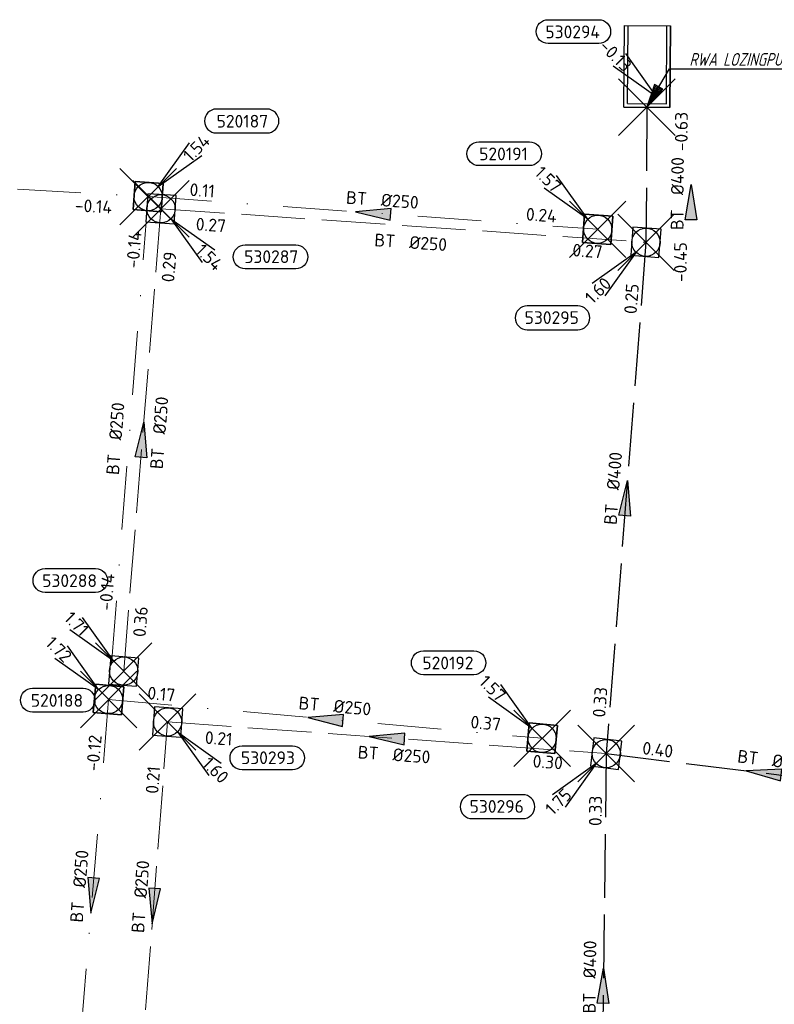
# Model space of a CAD drawing. Header units: metres. Extents: x 153343 to 157271, y 461673 to 467005.
# Tile 90 of 191: x 155305 to 155385, y 464836 to 464940. Entities that reach past the tile are written whole.
import ezdxf
from ezdxf.enums import TextEntityAlignment as Align

# ---------------------------------------------------------------- set-up
doc = ezdxf.new("R2010")
doc.units = ezdxf.units.M
doc.header["$LTSCALE"] = 0.75
doc.header["$PDMODE"] = 3
doc.header["$PDSIZE"] = 3
doc.linetypes.add('RI-HWA_BETON', pattern=[11.4, 9, -2.4])
doc.linetypes.add('RI-VWA_BETON', pattern=[19, 9, -5, 0, -5])
doc.layers.get('0').update_dxf_attribs({"lineweight": 25})
doc.layers.get('defpoints').update_dxf_attribs({"lineweight": 25})
for name, color, linetype in [('B-OI-RI-AANPIJLING', 1, 'Continuous'), ('B-OI-RI-HWA_PUTNUMMER-S @ 0.75', 151, 'Continuous'), ('B-OI-RI-HWA_TRANSPORTLEIDING_BETON_300-G', 151, 'RI-HWA_BETON'), ('B-OI-RI-HWA_TRANSPORTLEIDING_BETON_400-G', 151, 'RI-HWA_BETON'), ('B-OI-RI-VWA_PUTNUMMER-S @ 0.75', 33, 'Continuous')]:
    doc.layers.add(name, color=color, linetype=linetype)
for name, color, linetype, lineweight in [('B-OI-RI-HWA_RIOOLPUT_INSPECTIEPUT-S', 151, 'Continuous', 25), ('B-OI-RI-HWA_STROOMRICHTING-S @ 0.75', 151, 'Continuous', 25), ('B-OI-RI-HWA_TRANSPORTLEIDING_BETON_250-G', 151, 'RI-HWA_BETON', 18), ('B-OI-RI-HWA_UITSTROOMBAK-S @ 0.75', 151, 'Continuous', 25), ('B-OI-RI-VWA_RIOOLPUT_INSPECTIEPUT_BETON-S', 33, 'Continuous', 25), ('B-OI-RI-VWA_STROOMRICHTING-S @ 0.75', 33, 'Continuous', 25), ('B-OI-RI-VWA_TRANSPORTLEIDING_BETON_250-G', 33, 'RI-VWA_BETON', 18), ('N-OI-RI-BIJZONDERDERHEDEN-T18', 134, 'Continuous', 18)]:
    doc.layers.add(name, color=color, linetype=linetype, lineweight=lineweight)
doc.layers.add('inspectieput', color=7, linetype='Continuous', plot=False)
doc.layers.add('rwa lozingpunt_frontmuur', color=7, linetype='Continuous', plot=False)
doc.styles.add('NLCS-ISO', font='isocpeur.ttf')
doc.styles.add('NLCS-ISO-M750-T18_CURSIEF', font='NLCS-ISO.ttf', dxfattribs={"oblique": 15, "height": 1.35})

# ---------------------------------------------------------------- blocks, each defined once
blk = doc.blocks.new('*U1572')
at = {"ltscale": 0.1}
blk.add_hatch(color=256, dxfattribs=at).paths.add_polyline_path([(-2.5, 0), (2.5, -0.83), (2.5, 0.83)])
at = {"ltscale": 0.1, "flags": 128}
blk.add_lwpolyline([(-2.5, 0), (2.5, -0.83), (2.5, 0.83)], close=True, dxfattribs=at)
at = {"ltscale": 0.1, "style": 'NLCS-ISO'}
for tag, p in [('MAT', (-1, 0.5)), ('BOBL', (-13.1, 0))]:
    blk.add_attdef(tag, text='', height=1.8, dxfattribs=at).set_placement(p, align=Align.BOTTOM_RIGHT)
for tag, p in [('DIA', (1, 0.5)), ('BOBR', (12.16, 0))]:
    blk.add_attdef(tag, text='', height=1.8, dxfattribs=at).set_placement(p, align=Align.BOTTOM_LEFT)
at = {"layer": 'defpoints', "ltscale": 0.1, "style": 'NLCS-ISO', "flags": 1}
blk.add_attdef('JVA', text='', height=1.8, dxfattribs=at).set_placement((0, -1), align=Align.TOP_CENTER)
blk = doc.blocks.new('*U1582')
at = {"ltscale": 0.1}
blk.add_hatch(color=256, dxfattribs=at).paths.add_polyline_path([(2.5, 0), (-2.5, -0.83), (-2.5, 0.83)])
at = {"ltscale": 0.1, "flags": 128}
blk.add_lwpolyline([(2.5, 0), (-2.5, -0.83), (-2.5, 0.83)], close=True, dxfattribs=at)
at = {"ltscale": 0.1, "style": 'NLCS-ISO'}
for tag, p in [('MAT', (-1, 0.5)), ('BOBL', (-23.54, 0))]:
    blk.add_attdef(tag, text='', height=1.8, dxfattribs=at).set_placement(p, align=Align.BOTTOM_RIGHT)
for tag, p in [('DIA', (1, 0.5)), ('BOBR', (22.59, -0.01))]:
    blk.add_attdef(tag, text='', height=1.8, dxfattribs=at).set_placement(p, align=Align.BOTTOM_LEFT)
at = {"layer": 'defpoints', "ltscale": 0.1, "style": 'NLCS-ISO', "flags": 1}
blk.add_attdef('JVA', text='', height=1.8, dxfattribs=at).set_placement((0, -1), align=Align.TOP_CENTER)
blk = doc.blocks.new('*U1583')
at = {"ltscale": 0.1}
blk.add_hatch(color=256, dxfattribs=at).paths.add_polyline_path([(2.5, 0), (-2.5, -0.83), (-2.5, 0.83)])
at = {"ltscale": 0.1, "flags": 128}
blk.add_lwpolyline([(2.5, 0), (-2.5, -0.83), (-2.5, 0.83)], close=True, dxfattribs=at)
at = {"ltscale": 0.1, "style": 'NLCS-ISO'}
for tag, p in [('MAT', (-1, 0.5)), ('BOBL', (-26.96, 0))]:
    blk.add_attdef(tag, text='', height=1.8, dxfattribs=at).set_placement(p, align=Align.BOTTOM_RIGHT)
for tag, p in [('DIA', (1, 0.5)), ('BOBR', (26.02, -0.01))]:
    blk.add_attdef(tag, text='', height=1.8, dxfattribs=at).set_placement(p, align=Align.BOTTOM_LEFT)
at = {"layer": 'defpoints', "ltscale": 0.1, "style": 'NLCS-ISO', "flags": 1}
blk.add_attdef('JVA', text='', height=1.8, dxfattribs=at).set_placement((0, -1), align=Align.TOP_CENTER)
blk = doc.blocks.new('*U66')
at = {"ltscale": 0.1}
blk.add_hatch(color=256, dxfattribs=at).paths.add_polyline_path([(2.5, 0), (-2.5, -0.83), (-2.5, 0.83)])
at = {"ltscale": 0.1, "flags": 128}
blk.add_lwpolyline([(2.5, 0), (-2.5, -0.83), (-2.5, 0.83)], close=True, dxfattribs=at)
at = {"ltscale": 0.1, "style": 'NLCS-ISO'}
for tag, p in [('MAT', (-1, 0.5)), ('BOBL', (-5.66, 0))]:
    blk.add_attdef(tag, text='', height=1.8, dxfattribs=at).set_placement(p, align=Align.BOTTOM_RIGHT)
for tag, p in [('DIA', (1, 0.5)), ('BOBR', (7.22, 0))]:
    blk.add_attdef(tag, text='', height=1.8, dxfattribs=at).set_placement(p, align=Align.BOTTOM_LEFT)
at = {"layer": 'defpoints', "ltscale": 0.1, "style": 'NLCS-ISO', "flags": 1}
blk.add_attdef('JVA', text='', height=1.8, dxfattribs=at).set_placement((0, -1), align=Align.TOP_CENTER)
blk = doc.blocks.new('*U1581')
at = {"ltscale": 0.1}
blk.add_hatch(color=256, dxfattribs=at).paths.add_polyline_path([(-2.5, 0), (2.5, -0.83), (2.5, 0.83)])
at = {"ltscale": 0.1, "flags": 128}
blk.add_lwpolyline([(-2.5, 0), (2.5, -0.83), (2.5, 0.83)], close=True, dxfattribs=at)
at = {"ltscale": 0.1, "style": 'NLCS-ISO'}
for tag, p in [('BOBL', (-21.78, -3.24)), ('MAT', (-1, -3.74))]:
    blk.add_attdef(tag, text='', height=1.8, dxfattribs=at).set_placement(p, align=Align.BOTTOM_RIGHT)
for tag, p in [('DIA', (1, -3.74)), ('BOBR', (20.83, -3.23))]:
    blk.add_attdef(tag, text='', height=1.8, dxfattribs=at).set_placement(p, align=Align.BOTTOM_LEFT)
at = {"layer": 'defpoints', "ltscale": 0.1, "style": 'NLCS-ISO', "flags": 1}
blk.add_attdef('JVA', text='', height=1.8, dxfattribs=at).set_placement((0, -1), align=Align.TOP_CENTER)
blk = doc.blocks.new('*U1488')
at = {"ltscale": 0.1}
blk.add_hatch(color=256, dxfattribs=at).paths.add_polyline_path([(-2.5, 0), (2.5, -0.83), (2.5, 0.83)])
at = {"ltscale": 0.1, "flags": 128}
blk.add_lwpolyline([(-2.5, 0), (2.5, -0.83), (2.5, 0.83)], close=True, dxfattribs=at)
at = {"ltscale": 0.1, "style": 'NLCS-ISO'}
for tag, p in [('MAT', (-1, 0.5)), ('BOBL', (-16.8, 0))]:
    blk.add_attdef(tag, text='', height=1.8, dxfattribs=at).set_placement(p, align=Align.BOTTOM_RIGHT)
for tag, p in [('DIA', (1, 0.5)), ('BOBR', (15.85, 0))]:
    blk.add_attdef(tag, text='', height=1.8, dxfattribs=at).set_placement(p, align=Align.BOTTOM_LEFT)
at = {"layer": 'defpoints', "ltscale": 0.1, "style": 'NLCS-ISO', "flags": 1}
blk.add_attdef('JVA', text='', height=1.8, dxfattribs=at).set_placement((0, -1), align=Align.TOP_CENTER)
blk = doc.blocks.new('*U1547')
at = {"ltscale": 0.1, "style": 'NLCS-ISO'}
for tag, p in [('BOBL', (-25.06, -3.24)), ('MAT', (-1, -3.74))]:
    blk.add_attdef(tag, text='', height=1.8, dxfattribs=at).set_placement(p, align=Align.BOTTOM_RIGHT)
for tag, p in [('DIA', (1, -3.74)), ('BOBR', (24.11, -3.23))]:
    blk.add_attdef(tag, text='', height=1.8, dxfattribs=at).set_placement(p, align=Align.BOTTOM_LEFT)
at = {"layer": 'defpoints', "ltscale": 0.1, "style": 'NLCS-ISO', "flags": 1}
blk.add_attdef('JVA', text='', height=1.8, dxfattribs=at).set_placement((0, -1), align=Align.TOP_CENTER)
blk = doc.blocks.new('*U1565')
at = {"ltscale": 0.1}
blk.add_hatch(color=256, dxfattribs=at).paths.add_polyline_path([(2.5, 0), (-2.5, -0.83), (-2.5, 0.83)])
at = {"ltscale": 0.1, "flags": 128}
blk.add_lwpolyline([(2.5, 0), (-2.5, -0.83), (-2.5, 0.83)], close=True, dxfattribs=at)
at = {"ltscale": 0.1, "style": 'NLCS-ISO'}
for tag, p in [('BOBL', (-23.5, -3.24)), ('MAT', (-1, -3.74))]:
    blk.add_attdef(tag, text='', height=1.8, dxfattribs=at).set_placement(p, align=Align.BOTTOM_RIGHT)
for tag, p in [('DIA', (1, -3.74)), ('BOBR', (22.55, -3.23))]:
    blk.add_attdef(tag, text='', height=1.8, dxfattribs=at).set_placement(p, align=Align.BOTTOM_LEFT)
at = {"layer": 'defpoints', "ltscale": 0.1, "style": 'NLCS-ISO', "flags": 1}
blk.add_attdef('JVA', text='', height=1.8, dxfattribs=at).set_placement((0, -1), align=Align.TOP_CENTER)
blk = doc.blocks.new('*U1300')
at = {"ltscale": 0.1}
blk.add_hatch(color=256, dxfattribs=at).paths.add_polyline_path([(-2.5, 0), (2.5, -0.83), (2.5, 0.83)])
at = {"ltscale": 0.1, "flags": 128}
blk.add_lwpolyline([(-2.5, 0), (2.5, -0.83), (2.5, 0.83)], close=True, dxfattribs=at)
at = {"ltscale": 0.1, "style": 'NLCS-ISO'}
for tag, p in [('MAT', (-1, 0.5)), ('BOBL', (-21.46, 0))]:
    blk.add_attdef(tag, text='', height=1.8, dxfattribs=at).set_placement(p, align=Align.BOTTOM_RIGHT)
for tag, p in [('DIA', (1, 0.5)), ('BOBR', (20.51, -0.01))]:
    blk.add_attdef(tag, text='', height=1.8, dxfattribs=at).set_placement(p, align=Align.BOTTOM_LEFT)
at = {"layer": 'defpoints', "ltscale": 0.1, "style": 'NLCS-ISO', "flags": 1}
blk.add_attdef('JVA', text='', height=1.8, dxfattribs=at).set_placement((0, -1), align=Align.TOP_CENTER)
blk = doc.blocks.new('*U1301')
at = {"ltscale": 0.1}
blk.add_hatch(color=256, dxfattribs=at).paths.add_polyline_path([(-2.5, 0), (2.5, -0.83), (2.5, 0.83)])
at = {"ltscale": 0.1, "flags": 128}
blk.add_lwpolyline([(-2.5, 0), (2.5, -0.83), (2.5, 0.83)], close=True, dxfattribs=at)
at = {"ltscale": 0.1, "style": 'NLCS-ISO'}
for tag, p in [('MAT', (-1, 0.5)), ('BOBL', (-18.54, 0))]:
    blk.add_attdef(tag, text='', height=1.8, dxfattribs=at).set_placement(p, align=Align.BOTTOM_RIGHT)
for tag, p in [('DIA', (1, 0.5)), ('BOBR', (17.59, 0))]:
    blk.add_attdef(tag, text='', height=1.8, dxfattribs=at).set_placement(p, align=Align.BOTTOM_LEFT)
at = {"layer": 'defpoints', "ltscale": 0.1, "style": 'NLCS-ISO', "flags": 1}
blk.add_attdef('JVA', text='', height=1.8, dxfattribs=at).set_placement((0, -1), align=Align.TOP_CENTER)
blk = doc.blocks.new('*U1298')
at = {"ltscale": 0.1}
blk.add_hatch(color=256, dxfattribs=at).paths.add_polyline_path([(-2.5, 0), (2.5, -0.83), (2.5, 0.83)])
at = {"ltscale": 0.1, "flags": 128}
blk.add_lwpolyline([(-2.5, 0), (2.5, -0.83), (2.5, 0.83)], close=True, dxfattribs=at)
at = {"ltscale": 0.1, "style": 'NLCS-ISO'}
for tag, p in [('MAT', (-1, 0.5)), ('BOBL', (-22.55, 0))]:
    blk.add_attdef(tag, text='', height=1.8, dxfattribs=at).set_placement(p, align=Align.BOTTOM_RIGHT)
for tag, p in [('DIA', (1, 0.5)), ('BOBR', (21.61, -0.01))]:
    blk.add_attdef(tag, text='', height=1.8, dxfattribs=at).set_placement(p, align=Align.BOTTOM_LEFT)
at = {"layer": 'defpoints', "ltscale": 0.1, "style": 'NLCS-ISO', "flags": 1}
blk.add_attdef('JVA', text='', height=1.8, dxfattribs=at).set_placement((0, -1), align=Align.TOP_CENTER)
blk = doc.blocks.new('*U1299')
at = {"ltscale": 0.1, "style": 'NLCS-ISO'}
for tag, p in [('MAT', (-1, 0.5)), ('BOBL', (-17.95, 0))]:
    blk.add_attdef(tag, text='', height=1.8, dxfattribs=at).set_placement(p, align=Align.BOTTOM_RIGHT)
for tag, p in [('DIA', (1, 0.5)), ('BOBR', (25.43, -0.01))]:
    blk.add_attdef(tag, text='', height=1.8, dxfattribs=at).set_placement(p, align=Align.BOTTOM_LEFT)
at = {"layer": 'defpoints', "ltscale": 0.1, "style": 'NLCS-ISO', "flags": 1}
blk.add_attdef('JVA', text='', height=1.8, dxfattribs=at).set_placement((0, -1), align=Align.TOP_CENTER)
blk = doc.blocks.new('*U1297')
at = {"ltscale": 0.1}
blk.add_hatch(color=256, dxfattribs=at).paths.add_polyline_path([(-2.5, 0), (2.5, -0.83), (2.5, 0.83)])
at = {"ltscale": 0.1, "flags": 128}
blk.add_lwpolyline([(-2.5, 0), (2.5, -0.83), (2.5, 0.83)], close=True, dxfattribs=at)
at = {"ltscale": 0.1, "style": 'NLCS-ISO'}
for tag, p in [('BOBL', (-28.62, -3.24)), ('MAT', (-1, -3.74))]:
    blk.add_attdef(tag, text='', height=1.8, dxfattribs=at).set_placement(p, align=Align.BOTTOM_RIGHT)
for tag, p in [('DIA', (1, -3.74)), ('BOBR', (27.68, -3.23))]:
    blk.add_attdef(tag, text='', height=1.8, dxfattribs=at).set_placement(p, align=Align.BOTTOM_LEFT)
at = {"layer": 'defpoints', "ltscale": 0.1, "style": 'NLCS-ISO', "flags": 1}
blk.add_attdef('JVA', text='', height=1.8, dxfattribs=at).set_placement((0, -1), align=Align.TOP_CENTER)
blk = doc.blocks.new('SRI-UITSTROOMBAK-SO')
at = {"color": 7}
for p, q in [((-3.25, 11.56), (3.25, 11.56)), ((-3.25, 0), (-3.25, 11.56)), ((-2.75, 0.5), (-2.75, 11.56)), ((2.75, 0.5), (2.75, 11.56)), ((3.25, 0), (3.25, 11.56)), ((-3.25, 0), (3.25, 0)), ((-2.75, 0.5), (2.75, 0.5))]:
    blk.add_line(p, q, dxfattribs=at)
at = {"flags": 128}
blk.add_lwpolyline([(-3.25, 11.56), (3.25, 11.56), (3.25, 0), (-3.25, 0)], close=True, dxfattribs=at)
blk = doc.blocks.new('*U428')
for q in [(5.83, 7.6), (7.6, 5.83)]:
    blk.add_line((1.41, 1.41), q)
blk.add_lwpolyline([(16.81, 12.39), (9.65, 12.39, 1), (9.65, 9.01), (16.81, 9.01, 1)], format="xyb", close=True)
at = {"ltscale": 0.1, "style": 'NLCS-ISO'}
blk.add_attdef('PUTHGT', text='', height=1.8, rotation=45, dxfattribs=at).set_placement((5.39, 5.43), align=Align.MIDDLE_LEFT)
blk.add_attdef('PUTNR', text='', height=1.8, dxfattribs=at).set_placement((13.33, 10.67), align=Align.MIDDLE_CENTER)
blk = doc.blocks.new('B-SRI-PUT_HWA-SO')
at = {"lineweight": -3, "flags": 128}
blk.add_lwpolyline([(-2, -2), (2, -2), (2, 2), (-2, 2)], close=True, dxfattribs=at)
at = {"lineweight": -3}
blk.add_circle((0, 0), 2, dxfattribs=at)
blk = doc.blocks.new('*U863')
for q in [(-7.6, -5.83), (-5.83, -7.6)]:
    blk.add_line((-1.41, -1.41), q)
blk.add_lwpolyline([(-18.97, -9.21), (-11.81, -9.21, 1), (-11.81, -5.82), (-18.97, -5.82, 1)], format="xyb", close=True)
at = {"ltscale": 0.1, "style": 'NLCS-ISO'}
blk.add_attdef('PUTHGT', text='', height=1.8, rotation=45, dxfattribs=at).set_placement((-8.44, -8.48), align=Align.MIDDLE_LEFT)
blk.add_attdef('PUTNR', text='', height=1.8, dxfattribs=at).set_placement((-15.49, -5.68), align=Align.MIDDLE_CENTER)
blk = doc.blocks.new('*U864')
for q in [(5.83, -7.6), (7.6, -5.83)]:
    blk.add_line((1.41, -1.41), q)
blk.add_lwpolyline([(17.68, -6.78), (10.53, -6.78, -1), (10.53, -3.4), (17.68, -3.4, -1)], format="xyb", close=True)
at = {"ltscale": 0.1, "style": 'NLCS-ISO'}
blk.add_attdef('PUTNR', text='', height=1.8, dxfattribs=at).set_placement((14.21, -3.26), align=Align.MIDDLE_CENTER)
blk.add_attdef('PUTHGT', text='', height=1.8, rotation=315, dxfattribs=at).set_placement((5.39, -5.43), align=Align.MIDDLE_LEFT)
blk = doc.blocks.new('*U241')
for q in [(-7.6, -5.83), (-5.83, -7.6)]:
    blk.add_line((-1.41, -1.41), q)
blk.add_lwpolyline([(-16.81, -12.39), (-9.65, -12.39, 1), (-9.65, -9.01), (-16.81, -9.01, 1)], format="xyb", close=True)
at = {"ltscale": 0.1, "style": 'NLCS-ISO'}
blk.add_attdef('PUTHGT', text='', height=1.8, rotation=45, dxfattribs=at).set_placement((-8.44, -8.48), align=Align.MIDDLE_LEFT)
blk.add_attdef('PUTNR', text='', height=1.8, dxfattribs=at).set_placement((-13.33, -8.87), align=Align.MIDDLE_CENTER)
blk = doc.blocks.new('*U850')
for q in [(-5.83, 7.6), (-7.6, 5.83)]:
    blk.add_line((-1.41, 1.41), q)
blk.add_lwpolyline([(-11.13, 14.52), (-3.97, 14.52, -1), (-3.97, 11.13), (-11.13, 11.13, -1)], format="xyb", close=True)
at = {"ltscale": 0.1, "style": 'NLCS-ISO'}
blk.add_attdef('PUTNR', text='', height=1.8, dxfattribs=at).set_placement((-7.65, 12.79), align=Align.MIDDLE_CENTER)
blk.add_attdef('PUTHGT', text='', height=1.8, rotation=315, dxfattribs=at).set_placement((-8.44, 8.48), align=Align.MIDDLE_LEFT)
blk = doc.blocks.new('*U851')
for q in [(5.83, -7.6), (7.6, -5.83)]:
    blk.add_line((1.41, -1.41), q)
blk.add_lwpolyline([(19.08, -8.51), (11.92, -8.51, -1), (11.92, -5.12), (19.08, -5.12, -1)], format="xyb", close=True)
at = {"ltscale": 0.1, "style": 'NLCS-ISO'}
blk.add_attdef('PUTNR', text='', height=1.8, dxfattribs=at).set_placement((15.6, -4.98), align=Align.MIDDLE_CENTER)
blk.add_attdef('PUTHGT', text='', height=1.8, rotation=315, dxfattribs=at).set_placement((5.39, -5.43), align=Align.MIDDLE_LEFT)
blk = doc.blocks.new('*U260')
for q in [(-5.83, 7.6), (-7.6, 5.83)]:
    blk.add_line((-1.41, 1.41), q)
blk.add_lwpolyline([(-16.81, 12.39), (-9.65, 12.39, -1), (-9.65, 9.01), (-16.81, 9.01, -1)], format="xyb", close=True)
at = {"ltscale": 0.1, "style": 'NLCS-ISO'}
blk.add_attdef('PUTNR', text='', height=1.8, dxfattribs=at).set_placement((-13.33, 10.67), align=Align.MIDDLE_CENTER)
blk.add_attdef('PUTHGT', text='', height=1.8, rotation=315, dxfattribs=at).set_placement((-8.44, 8.48), align=Align.MIDDLE_LEFT)
blk = doc.blocks.new('*U661')
for q in [(-5.83, 7.6), (-7.6, 5.83)]:
    blk.add_line((-1.41, 1.41), q)
blk.add_lwpolyline([(-10.78, 1.6), (-3.62, 1.6, -1), (-3.62, -1.79), (-10.78, -1.79, -1)], format="xyb", close=True)
at = {"ltscale": 0.1, "style": 'NLCS-ISO'}
blk.add_attdef('PUTHGT', text='', height=1.8, rotation=315, dxfattribs=at).set_placement((-8.44, 8.48), align=Align.MIDDLE_LEFT)
blk.add_attdef('PUTNR', text='', height=1.8, dxfattribs=at).set_placement((-7.31, -0.13), align=Align.MIDDLE_CENTER)
blk = doc.blocks.new('*U43')
for q in [(5.83, 7.6), (7.6, 5.83)]:
    blk.add_line((1.41, 1.41), q)
blk.add_lwpolyline([(16.81, 12.39), (9.65, 12.39, 1), (9.65, 9.01), (16.81, 9.01, 1)], format="xyb", close=True)
at = {"ltscale": 0.1, "style": 'NLCS-ISO'}
blk.add_attdef('PUTHGT', text='', height=1.8, rotation=45, dxfattribs=at).set_placement((5.39, 5.43), align=Align.MIDDLE_LEFT)
blk.add_attdef('PUTNR', text='', height=1.8, dxfattribs=at).set_placement((13.33, 10.67), align=Align.MIDDLE_CENTER)
blk = doc.blocks.new('B-SRI-PUT_VWA-SO')
at = {"flags": 128}
blk.add_lwpolyline([(-2, 2), (2, 2), (2, -2), (-2, -2)], close=True, dxfattribs=at)
at = {"lineweight": -3, "flags": 128}
blk.add_lwpolyline([(2, -2), (2, 2), (-2, 2), (-2, -2)], close=True, dxfattribs=at)
at = {"lineweight": -3}
blk.add_circle((0, 0), 2, dxfattribs=at)

msp = doc.modelspace()

# ---------------------------------------------------------------- linework, layer by layer
at = {"layer": 'B-OI-RI-AANPIJLING', "transparency": 33554610, "flags": 128}
msp.add_lwpolyline([(155371.83, 464931.16), (155373.53, 464933.06), (155372.65, 464933.57), (155371.83, 464931.16), (155372.8, 464933.49), (155372.95, 464933.4), (155371.83, 464931.16), (155373.24, 464933.23), (155373.39, 464933.14), (155371.83, 464931.16), (155374.22, 464935.24), (155396.52, 464935.24)], dxfattribs=at)
at = {"layer": 'B-OI-RI-HWA_TRANSPORTLEIDING_BETON_250-G', "transparency": 33554610}
for p, q in [((155320.26, 464920.38), (155316.3, 464871.29)), ((155320.26, 464920.38), (155371.73, 464916.82)), ((155317.97, 464826.8), (155320.96, 464865.89)), ((155320.96, 464865.89), (155367.51, 464862.53))]:
    msp.add_line(p, q, dxfattribs=at)
at = {"layer": 'B-OI-RI-HWA_TRANSPORTLEIDING_BETON_300-G', "transparency": 33554610}
msp.add_line((155367.51, 464862.53), (155400.92, 464858.41), dxfattribs=at)
at = {"layer": 'B-OI-RI-HWA_TRANSPORTLEIDING_BETON_400-G', "transparency": 33554610}
for p, q in [((155371.83, 464931.16), (155371.73, 464916.82)), ((155371.73, 464916.82), (155367.51, 464862.53)), ((155367.51, 464862.53), (155366.88, 464813.22))]:
    msp.add_line(p, q, dxfattribs=at)
at = {"layer": 'B-OI-RI-VWA_TRANSPORTLEIDING_BETON_250-G', "transparency": 33554610}
for p, q in [((155262.05, 464924.9), (155318.9, 464921.67)), ((155318.9, 464921.67), (155314.7, 464868.27)), ((155318.9, 464921.67), (155366.61, 464918.2)), ((155314.7, 464868.27), (155311.24, 464826.6)), ((155314.7, 464868.27), (155360.71, 464864.15))]:
    msp.add_line(p, q, dxfattribs=at)
at = {"layer": 'inspectieput', "color": 0, "transparency": 33554610}
for p in [(155318.9, 464921.67), (155320.26, 464920.38), (155366.61, 464918.2), (155371.73, 464916.82), (155316.3, 464871.29), (155314.7, 464868.27), (155320.96, 464865.89), (155360.71, 464864.15), (155367.51, 464862.53)]:
    msp.add_point(p, dxfattribs=at)
at = {"layer": 'rwa lozingpunt_frontmuur', "color": 0, "transparency": 33554610}
msp.add_point((155371.83, 464931.16), dxfattribs=at)

# ---------------------------------------------------------------- block references
at = {"layer": 'B-OI-RI-HWA_PUTNUMMER-S @ 0.75', "color": 0, "transparency": 33554610}
ref = msp.add_blockref('*U428', (155373.95, 464931.16), dxfattribs=dict(at, xscale=-0.75, yscale=0.75, zscale=0.75))
ref.add_attrib('PUTNR', '530294', dxfattribs={"layer": '0', "ltscale": 0.1, "height": 1.35, "style": 'NLCS-ISO'}).set_placement((155363.95, 464939.16), align=Align.MIDDLE_CENTER)
ref.add_attrib('PUTHGT', '-0.13', dxfattribs={"layer": '0', "ltscale": 0.1, "height": 1.35, "rotation": 315, "style": 'NLCS-ISO'}).set_placement((155367.14, 464938), align=Align.MIDDLE_LEFT)
ref = msp.add_blockref('*U851', (155320.26, 464920.38), dxfattribs=dict(at, xscale=0.75, yscale=0.75, zscale=0.75))
ref.add_attrib('PUTNR', '530287', dxfattribs={"layer": '0', "ltscale": 0.1, "height": 1.35, "style": 'NLCS-ISO'}).set_placement((155331.96, 464915.29), align=Align.MIDDLE_CENTER)
ref.add_attrib('PUTHGT', '1.54', dxfattribs={"layer": '0', "ltscale": 0.1, "height": 1.35, "rotation": 315, "style": 'NLCS-ISO'}).set_placement((155324.3, 464916.31), align=Align.MIDDLE_LEFT)
ref = msp.add_blockref('*U241', (155371.73, 464916.82), dxfattribs=dict(at, xscale=0.75, yscale=0.75, zscale=0.75))
ref.add_attrib('PUTNR', '530295', dxfattribs={"layer": '0', "ltscale": 0.1, "height": 1.35, "style": 'NLCS-ISO'}).set_placement((155361.73, 464908.82), align=Align.MIDDLE_CENTER)
ref.add_attrib('PUTHGT', '1.60', dxfattribs={"layer": '0', "ltscale": 0.1, "height": 1.35, "rotation": 45, "style": 'NLCS-ISO'}).set_placement((155365.59, 464910.65), align=Align.MIDDLE_LEFT)
ref = msp.add_blockref('*U850', (155316.3, 464871.29), dxfattribs=dict(at, xscale=0.75, yscale=0.75, zscale=0.75))
ref.add_attrib('PUTNR', '530288', dxfattribs={"layer": '0', "ltscale": 0.1, "height": 1.35, "style": 'NLCS-ISO'}).set_placement((155310.56, 464880.89), align=Align.MIDDLE_CENTER)
ref.add_attrib('PUTHGT', '1.71', dxfattribs={"layer": '0', "ltscale": 0.1, "height": 1.35, "rotation": 315, "style": 'NLCS-ISO'}).set_placement((155310.35, 464877.27), align=Align.MIDDLE_LEFT)
ref = msp.add_blockref('*U864', (155320.96, 464865.89), dxfattribs=dict(at, xscale=0.75, yscale=0.75, zscale=0.75))
ref.add_attrib('PUTNR', '530293', dxfattribs={"layer": '0', "ltscale": 0.1, "height": 1.35, "style": 'NLCS-ISO'}).set_placement((155331.61, 464862.09), align=Align.MIDDLE_CENTER)
ref.add_attrib('PUTHGT', '1.60', dxfattribs={"layer": '0', "ltscale": 0.1, "height": 1.35, "rotation": 315, "style": 'NLCS-ISO'}).set_placement((155325, 464861.82), align=Align.MIDDLE_LEFT)
ref = msp.add_blockref('*U863', (155367.51, 464862.53), dxfattribs=dict(at, xscale=0.75, yscale=0.75, zscale=0.75))
ref.add_attrib('PUTNR', '530296', dxfattribs={"layer": '0', "ltscale": 0.1, "height": 1.35, "style": 'NLCS-ISO'}).set_placement((155355.89, 464856.92), align=Align.MIDDLE_CENTER)
ref.add_attrib('PUTHGT', '1.75', dxfattribs={"layer": '0', "ltscale": 0.1, "height": 1.35, "rotation": 45, "style": 'NLCS-ISO'}).set_placement((155361.37, 464856.36), align=Align.MIDDLE_LEFT)
at = {"layer": 'B-OI-RI-HWA_RIOOLPUT_INSPECTIEPUT-S', "transparency": 33554610}
for p, xscale, yscale, zscale, rotation in [((155320.26, 464920.38), 0.75, 0.75, 0.75, 356.0433527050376), ((155371.73, 464916.82), 0.7499999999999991, 0.7499999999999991, 0.7499999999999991, 265.5552959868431), ((155316.3, 464871.29), 0.75, 0.75, 0.75, 85.38804143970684), ((155320.96, 464865.89), 0.7500000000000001, 0.7500000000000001, 0.7500000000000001, 355.8715246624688), ((155367.51, 464862.53), 0.75, 0.75, 0.75, 352.9699839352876)]:
    msp.add_blockref('B-SRI-PUT_HWA-SO', p, dxfattribs=dict(at, xscale=xscale, yscale=yscale, zscale=zscale, rotation=rotation))
at = {"layer": 'B-OI-RI-HWA_STROOMRICHTING-S @ 0.75', "color": 0, "transparency": 33554610}
for name, p, xscale, yscale, zscale, rotation, values in [('*U66', (155376.51, 464921.07), 0.75, 0.75, 0.75, 89.60045431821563, {'MAT': 'BT', 'DIA': '%%c400', 'BOBL': '-0.45', 'BOBR': '-0.63'}), ('*U1547', (155345.99, 464918.6), 0.75, 0.75, 0.75, 356.0433527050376, {'MAT': 'BT', 'DIA': '%%c250', 'BOBL': '0.27', 'BOBR': '0.27'}), ('*U1565', (155318.28, 464895.84), 0.7499999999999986, 0.7499999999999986, 0.7499999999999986, 85.3880414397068, {'MAT': 'BT', 'DIA': '%%c250', 'BOBL': '0.36', 'BOBR': '0.29'}), ('*U1583', (155369.62, 464889.67), 0.75, 0.75, 0.75, 85.55529598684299, {'MAT': 'BT', 'DIA': '%%c400', 'BOBL': '0.33', 'BOBR': '0.25'}), ('*U1581', (155344.23, 464864.21), 0.75, 0.75, 0.75, 355.8715246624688, {'MAT': 'BT', 'DIA': '%%c250', 'BOBL': '0.21', 'BOBR': '0.30'}), ('*U1572', (155384.22, 464860.47), 0.75, 0.75, 0.75, 352.9699839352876, {'MAT': 'BT', 'DIA': '%%c300', 'BOBL': '0.40', 'BOBR': '0.50'}), ('*U1488', (155319.46, 464846.34), 0.75, 0.75, 0.75, 85.62595438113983, {'MAT': 'BT', 'DIA': '%%c250', 'BOBL': '0.16', 'BOBR': '0.21'}), ('*U1582', (155367.2, 464837.88), 0.75, 0.75, 0.75, 89.26801100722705, {'MAT': 'BT', 'DIA': '%%c400', 'BOBL': '0.44', 'BOBR': '0.33'})]:
    msp.add_blockref(name, p, dxfattribs=dict(at, xscale=xscale, yscale=yscale, zscale=zscale, rotation=rotation)).add_auto_attribs(values)
at = {"layer": 'B-OI-RI-HWA_UITSTROOMBAK-S @ 0.75', "color": 0, "transparency": 33554610, "xscale": 0.75, "yscale": 0.75, "zscale": 0.75, "rotation": 359.6004543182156}
msp.add_blockref('SRI-UITSTROOMBAK-SO', (155371.83, 464931.16), dxfattribs=at)
at = {"layer": 'B-OI-RI-VWA_PUTNUMMER-S @ 0.75', "color": 0, "transparency": 33554610, "xscale": 0.75, "yscale": 0.75, "zscale": 0.75}
for name, p, values in [('*U43', (155318.9, 464921.67), {'PUTNR': '520187', 'PUTHGT': '1.54'}), ('*U260', (155366.61, 464918.2), {'PUTNR': '520191', 'PUTHGT': '1.57'}), ('*U661', (155314.7, 464868.27), {'PUTNR': '520188', 'PUTHGT': '1.72'}), ('*U260', (155360.71, 464864.15), {'PUTNR': '520192', 'PUTHGT': '1.57'})]:
    msp.add_blockref(name, p, dxfattribs=at).add_auto_attribs(values)
at = {"layer": 'B-OI-RI-VWA_RIOOLPUT_INSPECTIEPUT_BETON-S', "transparency": 33554610}
for p, xscale, yscale, zscale, rotation in [((155318.9, 464921.67), 0.75, 0.75, 0.75, 355.8401405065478), ((155366.61, 464918.2), 0.7499999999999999, 0.7499999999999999, 0.7499999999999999, 175.8401405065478), ((155314.7, 464868.27), 0.75, 0.75, 0.75, 354.8830539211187), ((155360.71, 464864.15), 0.7500000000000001, 0.7500000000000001, 0.7500000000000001, 174.8830539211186)]:
    msp.add_blockref('B-SRI-PUT_VWA-SO', p, dxfattribs=dict(at, xscale=xscale, yscale=yscale, zscale=zscale, rotation=rotation))
at = {"layer": 'B-OI-RI-VWA_STROOMRICHTING-S @ 0.75', "color": 0, "transparency": 33554610}
for name, p, xscale, yscale, zscale, rotation, values in [('*U1297', (155290.48, 464923.28), 0.75, 0.75, 0.75, 356.7481685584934, {'MAT': 'BT', 'DIA': '%%c250', 'BOBL': '-0.33', 'BOBR': '-0.14'}), ('*U1298', (155342.76, 464919.93), 0.75, 0.75, 0.75, 355.8401405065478, {'MAT': 'BT', 'DIA': '%%c250', 'BOBL': '0.11', 'BOBR': '0.24'}), ('*U1299', (155316.8, 464894.97), 0.749999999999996, 0.749999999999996, 0.749999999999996, 85.50284838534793, {'MAT': 'BT', 'DIA': '%%c250', 'BOBL': '-0.14', 'BOBR': '-0.14'}), ('*U1300', (155337.7, 464866.21), 0.75, 0.75, 0.75, 354.8830539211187, {'MAT': 'BT', 'DIA': '%%c250', 'BOBL': '0.17', 'BOBR': '0.37'}), ('*U1301', (155312.97, 464847.44), 0.7499999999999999, 0.7499999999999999, 0.7499999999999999, 85.25342755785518, {'MAT': 'BT', 'DIA': '%%c250', 'BOBL': '-0.15', 'BOBR': '-0.12'})]:
    msp.add_blockref(name, p, dxfattribs=dict(at, xscale=xscale, yscale=yscale, zscale=zscale, rotation=rotation)).add_auto_attribs(values)

# ---------------------------------------------------------------- texts
at = {"layer": 'N-OI-RI-BIJZONDERDERHEDEN-T18', "transparency": 33554610, "style": 'NLCS-ISO-M750-T18_CURSIEF', "oblique": 15, "width": 0.8}
msp.add_text('RWA LOZINGPUNT/FRONTMUUR', height=1.35, dxfattribs=at).set_placement((155376.33, 464935.56))

doc.saveas('drawing.dxf')
